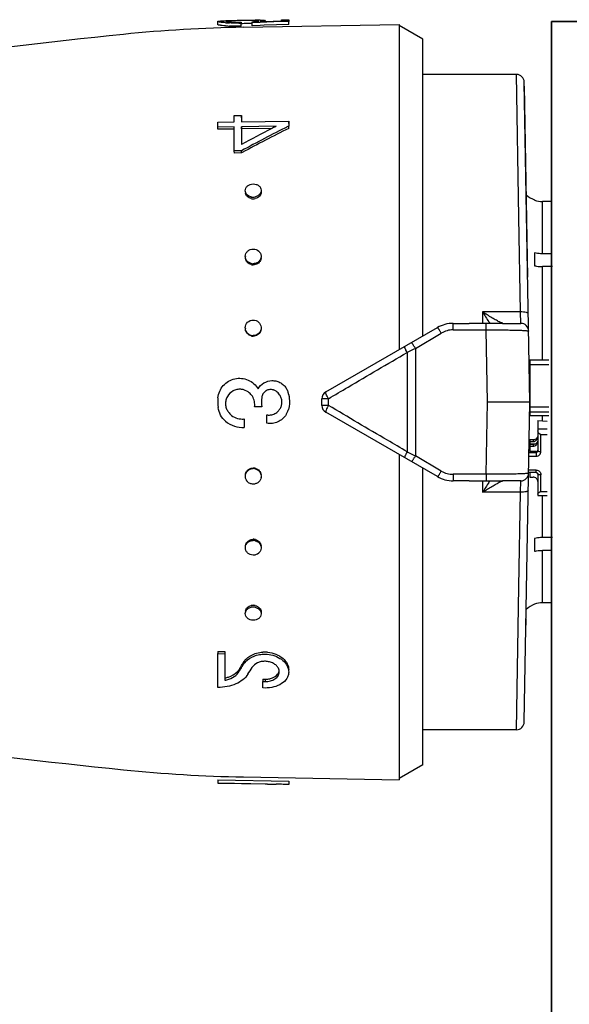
# Model space of a CAD drawing. Header units: millimetres. Extents: x 1279 to 58476, y -6899 to 74987.
# Tile 124 of 157: x 34544 to 34579, y -5967 to -5905. Entities that reach past the tile are written whole.
import ezdxf

# ---------------------------------------------------------------- set-up
doc = ezdxf.new("R2010")
doc.units = ezdxf.units.MM
doc.layers.add('UT_ZAŘÍZENÍ - OT', color=3, linetype='Continuous', lineweight=35)

msp = doc.modelspace()

# ---------------------------------------------------------------- linework, layer by layer
at = {"color": 0, "linetype": 'Continuous'}
for p, q in [((34556.843, -5905.133), (34556.84, -5904.934)), ((34557.476, -5904.887), (34557.491, -5904.887)), ((34557.491, -5904.887), (34557.503, -5904.887)), ((34557.492, -5904.946), (34557.491, -5904.9)), ((34558.405, -5904.873), (34558.283, -5904.875)), ((34558.329, -5904.973), (34558.329, -5905.036)), ((34558.333, -5905.234), (34558.329, -5905.036)), ((34558.406, -5905.073), (34558.331, -5905.075)), ((34558.475, -5905.297), (34568.343, -5905.125)), ((34559.017, -5905.067), (34558.986, -5905.067)), ((34559.015, -5905.007), (34559.015, -5904.954)), ((34559.445, -5904.991), (34559.015, -5905.007)), ((34559.019, -5905.205), (34559.015, -5905.007)), ((34559.239, -5904.934), (34559.238, -5904.87)), ((34559.532, -5904.988), (34559.445, -5904.991)), ((34559.527, -5904.939), (34559.83, -5904.929)), ((34560.823, -5904.942), (34559.532, -5904.988)), ((34559.676, -5904.934), (34559.676, -5904.919)), ((34561.342, -5905.124), (34559.793, -5905.177)), ((34559.83, -5904.929), (34560.889, -5904.896)), ((34559.839, -5904.876), (34559.84, -5904.929)), ((34560.89, -5904.94), (34560.823, -5904.942)), ((34560.889, -5904.828), (34561.339, -5904.82)), ((34560.889, -5904.896), (34560.889, -5904.828)), ((34561.339, -5904.924), (34560.89, -5904.94)), ((34561.339, -5904.82), (34561.339, -5904.924)), ((34561.342, -5905.124), (34561.339, -5904.924)), ((34568.343, -5905.125), (34568.343, -5925.77)), ((34559.535, -5905.187), (34559.019, -5905.205)), ((34559.793, -5905.177), (34559.535, -5905.187)), ((34569.843, -5906.065), (34568.343, -5905.199)), ((34569.843, -5924.904), (34569.843, -5906.065)), ((34575.789, -5908.299), (34569.843, -5908.299)), ((34575.943, -5917.363), (34575.789, -5908.299)), ((34576.643, -5929.099), (34576.289, -5908.79)), ((34576.505, -5921.165), (34576.293, -5909.039)), ((34556.84, -5911.323), (34557.889, -5911.309)), ((34556.84, -5911.634), (34556.84, -5911.323)), ((34557.889, -5910.904), (34558.339, -5910.898)), ((34557.889, -5911.309), (34557.889, -5910.904)), ((34558.339, -5910.898), (34558.339, -5911.303)), ((34558.343, -5911.048), (34558.339, -5910.898)), ((34558.339, -5911.303), (34561.339, -5911.265)), ((34561.339, -5911.265), (34561.339, -5911.577)), ((34561.342, -5911.412), (34561.339, -5911.265)), ((34557.889, -5911.62), (34556.84, -5911.634)), ((34556.843, -5911.778), (34556.84, -5911.634)), ((34557.893, -5911.765), (34556.843, -5911.778)), ((34557.889, -5913.152), (34557.889, -5911.62)), ((34560.554, -5911.587), (34558.339, -5911.615)), ((34558.339, -5911.615), (34558.339, -5912.734)), ((34558.343, -5911.759), (34558.339, -5911.615)), ((34560.26, -5911.735), (34558.343, -5911.759)), ((34558.343, -5911.759), (34558.343, -5912.616)), ((34560.498, -5911.615), (34560.554, -5911.587)), ((34561.339, -5911.577), (34561.284, -5911.604)), ((34561.342, -5911.721), (34561.339, -5911.577)), ((34558.339, -5913.147), (34557.889, -5913.152)), ((34557.893, -5913.284), (34557.889, -5913.152)), ((34558.343, -5913.279), (34557.893, -5913.284)), ((34558.343, -5913.279), (34558.339, -5913.147)), ((34558.395, -5913.251), (34558.343, -5913.279)), ((34576.943, -5916.263), (34576.943, -5916.276)), ((34577.443, -5919.686), (34577.443, -5916.362)), ((34578.013, -5916.362), (34577.443, -5916.362)), ((34576.045, -5923.374), (34575.943, -5917.363)), ((34576.943, -5919.625), (34576.943, -5920.438)), ((34578.061, -5919.686), (34577.443, -5919.686)), ((34577.443, -5926.424), (34577.443, -5920.499)), ((34578.068, -5920.499), (34577.443, -5920.499)), ((34573.643, -5923.374), (34573.643, -5924.107)), ((34576.045, -5923.374), (34573.643, -5923.374)), ((34576.064, -5924.099), (34576.045, -5923.374)), ((34563.693, -5928.454), (34570.773, -5924.367)), ((34571.773, -5924.514), (34571.773, -5924.099)), ((34571.773, -5924.099), (34572.8, -5924.099)), ((34571.773, -5924.514), (34573.871, -5924.514)), ((34573.871, -5924.514), (34573.87, -5924.106)), ((34573.943, -5929.099), (34573.871, -5924.514)), ((34574.907, -5924.099), (34576.064, -5924.099)), ((34569.377, -5925.687), (34571.023, -5924.718)), ((34569.377, -5925.687), (34569.377, -5932.511)), ((34568.856, -5925.943), (34568.856, -5932.254)), ((34576.643, -5926.424), (34576.643, -5929.947)), ((34576.643, -5926.424), (34577.843, -5926.424)), ((34576.643, -5926.708), (34577.843, -5926.708)), ((34563.443, -5929.31), (34563.443, -5928.887)), ((34563.856, -5929.314), (34563.856, -5928.883)), ((34559.629, -5929.402), (34559.179, -5929.402)), ((34573.871, -5933.684), (34573.943, -5929.099)), ((34576.643, -5929.099), (34573.943, -5929.099)), ((34576.289, -5949.407), (34576.643, -5929.099)), ((34576.643, -5929.405), (34577.843, -5929.405)), ((34558.519, -5930.17), (34558.519, -5930.704)), ((34559.949, -5930.443), (34559.949, -5929.908)), ((34570.773, -5933.831), (34563.693, -5929.743)), ((34576.643, -5929.72), (34577.843, -5929.72)), ((34576.643, -5929.947), (34577.843, -5929.947)), ((34577.443, -5930.29), (34577.443, -5929.947)), ((34577.143, -5930.273), (34577.143, -5932.197)), ((34577.143, -5930.273), (34577.743, -5930.307)), ((34576.597, -5931.714), (34576.603, -5931.391)), ((34577.143, -5930.804), (34577.743, -5930.804)), ((34577.343, -5932.236), (34577.343, -5931.157)), ((34577.343, -5931.157), (34577.743, -5931.157)), ((34576.643, -5931.943), (34576.593, -5931.943)), ((34576.645, -5931.717), (34576.597, -5931.714)), ((34576.597, -5931.747), (34577.006, -5931.747)), ((34576.643, -5931.503), (34576.643, -5931.747)), ((34576.843, -5931.503), (34576.643, -5931.503)), ((34576.643, -5931.6), (34576.843, -5931.6)), ((34576.643, -5931.795), (34576.643, -5932.236)), ((34576.843, -5931.795), (34576.643, -5931.795)), ((34576.643, -5931.893), (34576.843, -5931.893)), ((34576.843, -5931.503), (34576.843, -5931.6)), ((34576.843, -5931.795), (34576.843, -5931.893)), ((34568.343, -5932.428), (34568.343, -5953.073)), ((34571.023, -5933.479), (34569.377, -5932.511)), ((34576.583, -5932.53), (34577.043, -5932.53)), ((34576.587, -5932.295), (34577.043, -5932.295)), ((34576.643, -5932.139), (34576.59, -5932.139)), ((34577.043, -5932.236), (34576.643, -5932.236)), ((34577.043, -5932.236), (34577.043, -5932.53)), ((34569.843, -5952.133), (34569.843, -5933.294)), ((34571.773, -5933.684), (34571.773, -5934.099)), ((34573.871, -5933.684), (34571.773, -5933.684)), ((34573.871, -5933.684), (34573.87, -5934.091)), ((34577.043, -5933.574), (34576.565, -5933.574)), ((34577.043, -5933.413), (34576.568, -5933.413)), ((34576.643, -5933.574), (34576.643, -5933.855)), ((34576.643, -5933.855), (34576.843, -5933.855)), ((34577.043, -5933.574), (34577.043, -5933.413)), ((34577.143, -5933.668), (34577.143, -5935.021)), ((34577.343, -5934.786), (34577.343, -5933.707)), ((34572.8, -5934.099), (34571.773, -5934.099)), ((34573.643, -5934.09), (34573.643, -5934.824)), ((34576.064, -5934.099), (34574.907, -5934.099)), ((34576.045, -5934.824), (34576.064, -5934.099)), ((34576.045, -5934.824), (34573.643, -5934.824)), ((34575.943, -5940.835), (34576.045, -5934.824)), ((34577.143, -5935.021), (34577.743, -5935.021)), ((34577.343, -5934.786), (34577.743, -5934.786)), ((34577.443, -5937.699), (34577.443, -5935.021)), ((34576.943, -5937.759), (34576.943, -5938.573)), ((34578.068, -5937.699), (34577.443, -5937.699)), ((34577.443, -5941.836), (34577.443, -5938.512)), ((34578.061, -5938.512), (34577.443, -5938.512)), ((34575.789, -5949.899), (34575.943, -5940.835)), ((34576.943, -5941.922), (34576.943, -5941.935)), ((34578.013, -5941.836), (34577.443, -5941.836)), ((34576.388, -5943.713), (34576.403, -5942.852)), ((34556.843, -5944.939), (34556.84, -5945.071)), ((34556.84, -5947.213), (34556.84, -5945.071)), ((34556.84, -5945.071), (34557.289, -5945.076)), ((34556.843, -5944.939), (34557.293, -5944.944)), ((34557.293, -5944.944), (34557.289, -5945.076)), ((34557.289, -5945.076), (34557.289, -5946.764)), ((34558.437, -5945.676), (34558.465, -5945.629)), ((34558.465, -5945.629), (34558.461, -5945.766)), ((34558.21, -5946.051), (34558.206, -5946.192)), ((34558.32, -5946.004), (34558.348, -5945.957)), ((34559.693, -5946.696), (34559.689, -5946.843)), ((34559.689, -5947.25), (34559.689, -5946.843)), ((34559.689, -5946.843), (34559.839, -5946.845)), ((34559.693, -5946.696), (34559.843, -5946.698)), ((34559.843, -5946.698), (34559.839, -5946.845)), ((34559.839, -5947.252), (34559.689, -5947.25)), ((34575.789, -5949.899), (34569.843, -5949.899)), ((34569.843, -5952.133), (34568.343, -5952.999)), ((34556.843, -5953.085), (34556.84, -5953.284)), ((34556.84, -5953.296), (34556.84, -5953.284)), ((34556.84, -5953.284), (34561.339, -5953.363)), ((34559.989, -5953.351), (34556.84, -5953.296)), ((34556.843, -5953.085), (34561.342, -5953.163)), ((34558.475, -5952.9), (34568.343, -5953.073)), ((34561.342, -5953.163), (34561.339, -5953.363)), ((34561.342, -5953.173), (34561.339, -5953.373)), ((34559.989, -5953.354), (34559.989, -5953.351)), ((34559.989, -5953.354), (34560.552, -5953.364)), ((34561.339, -5953.363), (34561.339, -5953.373))]:
    msp.add_line(p, q, dxfattribs=at)
for centre, radius, start, end in [((34557.958, -5896.457), 8.577, 265.82558, 266.62577), ((34558.107, -5940.621), 35.74, 91.01238, 91.21551), ((34558.031, -5895.204), 9.833, 266.63176, 267.39596), ((34557.636, -5906.683), 1.789, 94.25337, 94.6326), ((34557.692, -5907.452), 2.559, 93.45872, 94.22835), ((34558.112, -5892.493), 12.544, 270.2757, 270.99142), ((34558.155, -5894.944), 10.03, 270.37671, 270.99382), ((34558.566, -5898.546), 6.424, 274.00652, 274.76218), ((34558.652, -5899.587), 5.379, 274.77014, 275.5791), ((34559.088, -5910.148), 5.28, 88.37447, 89.19799), ((34559.949, -5946.976), 42.126, 90.84632, 91.00332), ((34559.663, -5927.875), 23.023, 90.56986, 90.83886), ((34559.563, -5918.08), 13.227, 90.13111, 90.55891), ((34601.931, -6403.138), 500, 95.86353, 99.2151), ((34560.045, -5995.283), 90, 91, 95.86353), ((34557.959, -5896.607), 8.626, 265.85586, 266.65073), ((34558.032, -5895.336), 9.899, 266.65673, 267.41559), ((34575.789, -5908.799), 0.5, 1.00273, 90.00005), ((34608.628, -6005.538), 105.191, 116.74897, 118.55954), ((34608.172, -6006.202), 105.923, 116.89327, 118.06457), ((34608.364, -6005.916), 105.279, 116.52799, 118.3353), ((34605.26, -6000.515), 99.533, 116.72558, 116.87901), ((34558.932, -5915.779), 0.34, 181.83857, 189.22993), ((34559.263, -5915.769), 0.33, 0.0012, 1.80344), ((34559.085, -5915.508), 0.578, 257.40046, 263.77919), ((34559.089, -5915.611), 0.583, 257.43846, 263.79562), ((34559.084, -5915.519), 0.567, 263.76903, 270.51539), ((34559.088, -5915.622), 0.572, 263.78497, 270.51556), ((34559.083, -5915.509), 0.577, 270.61415, 283.65474), ((34559.086, -5915.612), 0.582, 270.61233, 283.61615), ((34577.443, -5914.849), 1.5, 226.64917, 250.52878), ((34577.445, -5914.852), 1.509, 250.58004, 269.92942), ((34559.004, -5919.849), 0.415, 180.00363, 182.62681), ((34559.175, -5919.919), 0.417, 351.68515, 359.95596), ((34559.088, -5919.785), 0.529, 255.90699, 262.90203), ((34559.091, -5919.854), 0.533, 255.94846, 262.92018), ((34559.086, -5919.8), 0.515, 262.89641, 270.33517), ((34559.09, -5919.868), 0.519, 262.91395, 270.33539), ((34594.426, -5910.852), 24.264, 211.06983, 212.81472), ((34559.06, -5924.384), 0.471, 180.01487, 185.18459), ((34571.773, -5926.099), 2, 90, 120), ((34571.774, -5925.992), 1.479, 90.0293, 120.51258), ((34590.469, -5913.397), 19.559, 212.83138, 213.19135), ((34576.064, -5924.599), 0.5, 0.9973, 89.99995), ((34559.09, -5924.374), 0.505, 254.94557, 262.29746), ((34559.094, -5924.405), 0.509, 254.989, 262.3166), ((34559.088, -5924.39), 0.488, 262.29512, 270.14263), ((34559.091, -5924.421), 0.492, 262.31359, 270.14288), ((34676.938, -6145.06), 244.324, 116.11937, 116.25551), ((34576.544, -5927.254), 0.0994, 313.59217, 359.98031), ((34576.543, -5927.243), 0.301, 284.00989, 289.44256), ((34558.236, -5929.162), 0.878, 79.26214, 86.10486), ((34560.279, -5928.8), 1.078, 27.84061, 34.02965), ((34559.501, -5929.099), 2.661, 174.20363, 187.38301), ((34558.226, -5929.21), 0.927, 73.07928, 79.21627), ((34558.222, -5929.248), 0.963, 41.07571, 50.01192), ((34558.216, -5929.252), 0.97, 32.46127, 41.04427), ((34561.926, -5929.099), 2.316, 172.81682, 187.51949), ((34560.198, -5928.877), 0.576, 71.25318, 78.39725), ((34560.2, -5928.87), 0.569, 63.84048, 71.25521), ((34560.075, -5929.106), 0.836, 39.13046, 49.82845), ((34560.082, -5929.1), 0.828, 29.69129, 39.12926), ((34560.283, -5928.797), 1.073, 21.6663, 27.84286), ((34560.3, -5928.791), 1.054, 15.21143, 21.66816), ((34559.388, -5929.038), 1.999, 11.83461, 15.19202), ((34563.943, -5928.887), 0.5, 120, 180), ((34576.543, -5928.871), 0.3, 70.55401, 72.35353), ((34560.071, -5929.091), 0.841, 320.92395, 328.11089), ((34563.943, -5929.31), 0.5, 180, 240), ((34558.23, -5929.205), 0.893, 214.11402, 220.95302), ((34558.401, -5929.056), 1.119, 220.98571, 227.22441), ((34558.401, -5929.073), 1.104, 269.87405, 276.1358), ((34560.091, -5929.135), 0.785, 259.56156, 266.77563), ((34560.078, -5929.097), 0.831, 307.97112, 320.9467), ((34560.12, -5929.236), 1.247, 328.36326, 330.5708), ((34560.134, -5929.244), 1.23, 330.55262, 339.45926), ((34560.18, -5929.262), 1.181, 339.47291, 345.3977), ((34558.402, -5929.065), 1.644, 229.79423, 274.1007), ((34576.853, -5931.306), 0.29, 325.94596, 359.95559), ((34676.938, -5713.138), 244.324, 243.74449, 243.88063), ((34559.091, -5933.777), 0.493, 81.96974, 89.79318), ((34559.088, -5933.794), 0.51, 74.66061, 81.97306), ((34559.087, -5933.808), 0.489, 81.95126, 89.79291), ((34559.085, -5933.825), 0.507, 74.61727, 81.95392), ((34559.108, -5933.816), 0.481, 352.20997, 354.91531), ((34571.773, -5932.099), 2, 240, 270), ((34571.774, -5932.205), 1.479, 239.48743, 269.97069), ((34576.064, -5933.599), 0.5, 270, 359), ((34577.055, -5933.668), 0.0882, 0.03691, 8.66078), ((34594.348, -5947.297), 24.171, 147.18194, 148.9335), ((34590.811, -5945.023), 19.968, 146.8123, 147.16491), ((34559.086, -5938.399), 0.516, 82.18024, 89.60747), ((34559.089, -5938.331), 0.52, 82.19776, 89.60771), ((34559.083, -5938.416), 0.533, 75.22208, 82.18643), ((34559.087, -5938.347), 0.537, 75.26335, 82.20456), ((34559.088, -5942.583), 0.579, 90.47615, 102.57666), ((34559.087, -5942.566), 0.563, 89.46365, 90.42767), ((34559.087, -5942.577), 0.574, 82.72194, 89.43835), ((34559.085, -5942.592), 0.588, 76.41423, 82.73319), ((34577.443, -5943.349), 1.5, 109.47122, 133.35083), ((34577.445, -5943.345), 1.509, 90.07058, 109.41996), ((34558.932, -5942.419), 0.34, 170.77007, 178.16143), ((34559.084, -5942.685), 0.574, 89.52764, 102.6205), ((34559.084, -5942.68), 0.569, 82.70603, 89.43816), ((34559.082, -5942.694), 0.584, 76.3765, 82.71678), ((34559.263, -5942.428), 0.33, 358.19656, 359.9988), ((34559.82, -5946.923), 1.949, 89.34777, 93.68224), ((34559.82, -5946.954), 1.981, 84.74512, 89.3338), ((34518.916, -5922.047), 46.046, 328.85211, 329.1259), ((34518.067, -5921.88), 46.929, 329.13232, 329.40315), ((34559.33, -5946.281), 1.009, 142.68913, 149.33475), ((34559.425, -5946.353), 1.129, 136.6726, 142.69573), ((34557.341, -5945.505), 1.027, 315.49883, 321.71461), ((34557.419, -5945.567), 0.927, 321.71489, 328.50896), ((34519.79, -5922.911), 44.921, 328.78337, 329.0635), ((34520.268, -5922.865), 44.466, 328.57088, 328.85214), ((34520.535, -5922.984), 44.808, 328.5423, 329.17295), ((34560.281, -5946.223), 0.458, 358.60453, 6.96692), ((34556.905, -5944.895), 1.908, 281.62893, 285.76186), ((34601.931, -5455.059), 500, 260.77609, 264.13647), ((34575.789, -5949.399), 0.5, 270, 359), ((34560.045, -5862.914), 90, 264.13647, 269)]:
    msp.add_arc(centre, radius, start, end, dxfattribs=at)
at = {"color": 0, "linetype": 'Continuous', "extrusion": (0, 0, -1)}
for centre, major_axis, ratio, start_param, end_param in [((34577.343, -5930.922), (0, -0.235), 0.85043, 0, 1.570796), ((34577.343, -5934.943), (0.2, 0), 0.785695, 3.141593, 4.712389)]:
    msp.add_ellipse(centre, major_axis=major_axis, ratio=ratio, start_param=start_param, end_param=end_param, dxfattribs=at)
at = {"color": 0, "linetype": 'Continuous'}
for points, knots in [([(34556.84, -5904.934), (34556.84, -5904.931), (34556.847, -5904.924), (34556.854, -5904.922), (34556.86, -5904.92)], [0, 0, 0, 0, 0.34526, 1, 1, 1, 1]), ([(34557.334, -5905.011), (34557.264, -5905.006), (34557.166, -5904.998), (34557.044, -5904.984), (34556.973, -5904.973), (34556.918, -5904.964), (34556.876, -5904.954), (34556.853, -5904.946), (34556.84, -5904.938), (34556.84, -5904.934)], [0, 0, 0, 0, 0.415889, 0.585993, 0.728367, 0.841268, 0.923827, 0.975949, 1, 1, 1, 1]), ([(34557.335, -5905.21), (34557.266, -5905.205), (34557.168, -5905.197), (34557.047, -5905.183), (34556.976, -5905.173), (34556.921, -5905.163), (34556.88, -5905.153), (34556.856, -5905.146), (34556.843, -5905.137), (34556.843, -5905.133)], [0, 0, 0, 0, 0.416026, 0.586157, 0.728535, 0.841423, 0.923955, 0.976034, 1, 1, 1, 1]), ([(34556.86, -5904.92), (34556.863, -5904.919), (34556.883, -5904.913), (34556.903, -5904.91), (34556.919, -5904.908)], [0, 0, 0, 0, 0.194984, 1, 1, 1, 1]), ([(34556.919, -5904.908), (34556.975, -5904.902), (34557.119, -5904.896), (34557.262, -5904.891), (34557.349, -5904.89)], [0, 0, 0, 0, 0.393124, 1, 1, 1, 1]), ([(34557.491, -5904.9), (34557.476, -5904.902), (34557.451, -5904.904), (34557.417, -5904.908), (34557.396, -5904.913), (34557.384, -5904.917), (34557.382, -5904.92)], [0, 0, 0, 0, 0.402142, 0.703286, 0.901798, 1, 1, 1, 1]), ([(34557.382, -5904.92), (34557.382, -5904.92), (34557.382, -5904.92), (34557.382, -5904.921), (34557.382, -5904.921)], [0, 0, 0, 0, 0.519614, 1, 1, 1, 1]), ([(34557.382, -5904.921), (34557.382, -5904.923), (34557.387, -5904.927), (34557.403, -5904.933), (34557.441, -5904.94), (34557.503, -5904.948), (34557.552, -5904.953), (34557.581, -5904.955)], [0, 0, 0, 0, 0.026104, 0.078509, 0.271488, 0.580502, 1, 1, 1, 1]), ([(34558.283, -5904.875), (34558.144, -5904.878), (34557.895, -5904.883), (34557.646, -5904.89), (34557.537, -5904.897)], [0, 0, 0, 0, 0.5608, 1, 1, 1, 1]), ([(34557.581, -5904.955), (34557.624, -5904.959), (34557.837, -5904.972), (34558.051, -5904.975), (34558.221, -5904.974)], [0, 0, 0, 0, 0.202928, 1, 1, 1, 1]), ([(34558.173, -5905.037), (34558.121, -5905.038), (34557.925, -5905.037), (34557.729, -5905.033), (34557.584, -5905.026)], [0, 0, 0, 0, 0.261385, 1, 1, 1, 1]), ([(34558.984, -5904.867), (34558.94, -5904.867), (34558.747, -5904.868), (34558.554, -5904.871), (34558.405, -5904.873)], [0, 0, 0, 0, 0.228486, 1, 1, 1, 1]), ([(34558.986, -5905.067), (34558.941, -5905.067), (34558.748, -5905.068), (34558.555, -5905.071), (34558.406, -5905.073)], [0, 0, 0, 0, 0.228577, 1, 1, 1, 1]), ([(34559.162, -5904.868), (34559.148, -5904.868), (34559.089, -5904.867), (34559.029, -5904.867), (34558.984, -5904.867)], [0, 0, 0, 0, 0.229978, 1, 1, 1, 1]), ([(34559.175, -5904.941), (34559.213, -5904.937), (34559.279, -5904.93), (34559.355, -5904.919), (34559.4, -5904.91), (34559.422, -5904.904), (34559.435, -5904.899), (34559.441, -5904.894), (34559.441, -5904.892)], [0, 0, 0, 0, 0.416564, 0.727805, 0.840468, 0.923103, 0.975235, 1, 1, 1, 1]), ([(34559.349, -5904.874), (34559.341, -5904.874), (34559.304, -5904.872), (34559.267, -5904.87), (34559.238, -5904.87)], [0, 0, 0, 0, 0.216654, 1, 1, 1, 1]), ([(34559.418, -5904.881), (34559.413, -5904.881), (34559.39, -5904.877), (34559.367, -5904.875), (34559.349, -5904.874)], [0, 0, 0, 0, 0.191517, 1, 1, 1, 1]), ([(34559.441, -5904.892), (34559.441, -5904.889), (34559.431, -5904.884), (34559.424, -5904.883), (34559.418, -5904.881)], [0, 0, 0, 0, 0.306489, 1, 1, 1, 1]), ([(34559.676, -5904.919), (34559.665, -5904.921), (34559.615, -5904.928), (34559.566, -5904.935), (34559.527, -5904.939)], [0, 0, 0, 0, 0.219199, 1, 1, 1, 1]), ([(34559.533, -5904.853), (34559.548, -5904.853), (34559.6, -5904.853), (34559.652, -5904.854), (34559.69, -5904.855)], [0, 0, 0, 0, 0.28218, 1, 1, 1, 1]), ([(34559.839, -5904.876), (34559.839, -5904.88), (34559.821, -5904.889), (34559.793, -5904.897), (34559.74, -5904.909), (34559.699, -5904.916), (34559.676, -5904.919)], [0, 0, 0, 0, 0.080473, 0.272652, 0.58028, 1, 1, 1, 1]), ([(34559.69, -5904.855), (34559.7, -5904.855), (34559.733, -5904.856), (34559.766, -5904.859), (34559.789, -5904.861)], [0, 0, 0, 0, 0.312325, 1, 1, 1, 1]), ([(34559.789, -5904.861), (34559.802, -5904.862), (34559.818, -5904.865), (34559.834, -5904.87), (34559.839, -5904.874), (34559.839, -5904.876)], [0, 0, 0, 0, 0.708486, 0.898996, 1, 1, 1, 1]), ([(34558.333, -5905.234), (34558.268, -5905.235), (34558.019, -5905.238), (34557.77, -5905.233), (34557.586, -5905.225)], [0, 0, 0, 0, 0.261104, 1, 1, 1, 1]), ([(34558.589, -5915.679), (34558.588, -5915.623), (34558.614, -5915.506), (34558.727, -5915.363), (34558.894, -5915.27), (34559.023, -5915.247), (34559.089, -5915.246)], [0, 0, 0, 0, 0.229393, 0.470966, 0.729703, 1, 1, 1, 1]), ([(34558.693, -5915.925), (34558.662, -5915.891), (34558.612, -5915.813), (34558.591, -5915.723), (34558.589, -5915.679)], [0, 0, 0, 0, 0.509651, 1, 1, 1, 1]), ([(34559.089, -5915.246), (34559.153, -5915.245), (34559.278, -5915.265), (34559.442, -5915.349), (34559.556, -5915.483), (34559.587, -5915.594), (34559.589, -5915.648)], [0, 0, 0, 0, 0.270385, 0.528616, 0.769944, 1, 1, 1, 1]), ([(34559.593, -5915.769), (34559.593, -5915.861), (34559.507, -5916.058), (34559.323, -5916.154), (34559.223, -5916.178)], [0, 0, 0, 0, 0.47302, 1, 1, 1, 1]), ([(34559.589, -5915.648), (34559.59, -5915.696), (34559.572, -5915.795), (34559.518, -5915.88), (34559.485, -5915.917)], [0, 0, 0, 0, 0.488775, 1, 1, 1, 1]), ([(34558.962, -5916.18), (34558.872, -5916.16), (34558.704, -5916.081), (34558.61, -5915.915), (34558.597, -5915.833)], [0, 0, 0, 0, 0.524629, 1, 1, 1, 1]), ([(34558.959, -5916.073), (34558.933, -5916.067), (34558.835, -5916.038), (34558.744, -5915.981), (34558.693, -5915.925)], [0, 0, 0, 0, 0.260211, 1, 1, 1, 1]), ([(34559.485, -5915.917), (34559.468, -5915.936), (34559.393, -5916.007), (34559.295, -5916.052), (34559.219, -5916.07)], [0, 0, 0, 0, 0.24218, 1, 1, 1, 1]), ([(34558.589, -5919.849), (34558.589, -5919.788), (34558.617, -5919.665), (34558.728, -5919.509), (34558.895, -5919.407), (34559.024, -5919.382), (34559.089, -5919.381)], [0, 0, 0, 0, 0.241806, 0.488407, 0.741812, 1, 1, 1, 1]), ([(34559.089, -5919.381), (34559.212, -5919.38), (34559.406, -5919.448), (34559.554, -5919.645), (34559.586, -5919.765), (34559.589, -5919.824)], [0, 0, 0, 0, 0.507384, 0.755665, 1, 1, 1, 1]), ([(34558.657, -5920.082), (34558.647, -5920.066), (34558.611, -5920), (34558.592, -5919.924), (34558.59, -5919.868)], [0, 0, 0, 0, 0.253103, 1, 1, 1, 1]), ([(34558.962, -5920.371), (34558.87, -5920.348), (34558.698, -5920.254), (34558.61, -5920.075), (34558.597, -5919.986)], [0, 0, 0, 0, 0.510101, 1, 1, 1, 1]), ([(34558.959, -5920.299), (34558.897, -5920.283), (34558.779, -5920.23), (34558.689, -5920.136), (34558.657, -5920.082)], [0, 0, 0, 0, 0.506643, 1, 1, 1, 1]), ([(34559.55, -5920.022), (34559.521, -5920.088), (34559.429, -5920.211), (34559.292, -5920.278), (34559.219, -5920.297)], [0, 0, 0, 0, 0.492845, 1, 1, 1, 1]), ([(34559.588, -5919.979), (34559.575, -5920.069), (34559.488, -5920.249), (34559.315, -5920.345), (34559.223, -5920.37)], [0, 0, 0, 0, 0.489899, 1, 1, 1, 1]), ([(34559.589, -5919.824), (34559.591, -5919.874), (34559.581, -5919.943), (34559.557, -5920.006), (34559.55, -5920.022)], [0, 0, 0, 0, 0.747031, 1, 1, 1, 1]), ([(34577.443, -5919.686), (34577.401, -5919.686), (34577.232, -5919.681), (34577.065, -5919.656), (34576.943, -5919.625)], [0, 0, 0, 0, 0.252472, 1, 1, 1, 1]), ([(34576.943, -5920.438), (34576.983, -5920.448), (34577.148, -5920.484), (34577.316, -5920.499), (34577.443, -5920.499)], [0, 0, 0, 0, 0.247091, 1, 1, 1, 1]), ([(34558.589, -5924.384), (34558.589, -5924.257), (34558.697, -5923.993), (34558.962, -5923.888), (34559.089, -5923.888)], [0, 0, 0, 0, 0.49811, 1, 1, 1, 1]), ([(34559.089, -5923.888), (34559.21, -5923.887), (34559.46, -5923.979), (34559.577, -5924.219), (34559.587, -5924.339)], [0, 0, 0, 0, 0.501804, 1, 1, 1, 1]), ([(34574.764, -5924.035), (34574.68, -5923.995), (34574.503, -5923.901), (34574.127, -5923.685), (34573.838, -5923.503), (34573.643, -5923.374)], [0, 0, 0, 0, 0.213248, 0.460801, 1, 1, 1, 1]), ([(34576.545, -5923.503), (34576.545, -5923.493), (34576.536, -5923.471), (34576.503, -5923.447), (34576.456, -5923.425), (34576.367, -5923.398), (34576.227, -5923.377), (34576.109, -5923.373), (34576.045, -5923.374)], [0, 0, 0, 0, 0.054454, 0.124226, 0.220024, 0.341181, 0.645763, 1, 1, 1, 1]), ([(34559.572, -5924.509), (34559.549, -5924.592), (34559.46, -5924.749), (34559.302, -5924.838), (34559.219, -5924.861)], [0, 0, 0, 0, 0.49918, 1, 1, 1, 1]), ([(34559.588, -5924.483), (34559.575, -5924.578), (34559.491, -5924.764), (34559.316, -5924.87), (34559.223, -5924.895)], [0, 0, 0, 0, 0.498032, 1, 1, 1, 1]), ([(34571.023, -5924.718), (34571.003, -5924.698), (34570.971, -5924.65), (34570.938, -5924.576), (34570.898, -5924.513), (34570.86, -5924.462), (34570.829, -5924.421), (34570.804, -5924.39), (34570.789, -5924.373), (34570.776, -5924.365), (34570.773, -5924.367)], [0, 0, 0, 0, 0.198142, 0.388892, 0.560134, 0.707991, 0.828678, 0.918542, 0.975091, 1, 1, 1, 1]), ([(34573.87, -5924.106), (34573.691, -5924.108), (34573.334, -5924.107), (34572.977, -5924.099), (34572.8, -5924.099)], [0, 0, 0, 0, 0.502804, 1, 1, 1, 1]), ([(34574.907, -5924.099), (34574.827, -5924.099), (34574.482, -5924.1), (34574.136, -5924.103), (34573.87, -5924.106)], [0, 0, 0, 0, 0.230893, 1, 1, 1, 1]), ([(34573.871, -5924.514), (34574.047, -5924.513), (34574.392, -5924.513), (34574.892, -5924.516), (34575.353, -5924.522), (34575.704, -5924.529), (34575.951, -5924.536), (34576.107, -5924.542), (34576.242, -5924.549), (34576.353, -5924.556), (34576.441, -5924.563), (34576.505, -5924.571), (34576.543, -5924.578), (34576.56, -5924.584), (34576.564, -5924.588), (34576.564, -5924.59)], [0, 0, 0, 0, 0.195605, 0.383531, 0.55643, 0.707585, 0.773165, 0.831259, 0.881323, 0.92293, 0.955723, 0.979458, 0.994025, 0.997954, 1, 1, 1, 1]), ([(34574.842, -5924.07), (34574.836, -5924.068), (34574.81, -5924.057), (34574.784, -5924.044), (34574.764, -5924.035)], [0, 0, 0, 0, 0.229765, 1, 1, 1, 1]), ([(34574.873, -5924.083), (34574.871, -5924.082), (34574.86, -5924.078), (34574.85, -5924.074), (34574.842, -5924.07)], [0, 0, 0, 0, 0.235586, 1, 1, 1, 1]), ([(34574.933, -5924.099), (34574.925, -5924.099), (34574.904, -5924.094), (34574.885, -5924.087), (34574.873, -5924.083)], [0, 0, 0, 0, 0.393757, 1, 1, 1, 1]), ([(34558.962, -5924.896), (34558.879, -5924.874), (34558.722, -5924.787), (34558.633, -5924.632), (34558.61, -5924.55)], [0, 0, 0, 0, 0.50198, 1, 1, 1, 1]), ([(34558.959, -5924.861), (34558.886, -5924.842), (34558.747, -5924.77), (34558.657, -5924.643), (34558.628, -5924.573)], [0, 0, 0, 0, 0.50114, 1, 1, 1, 1]), ([(34568.856, -5925.943), (34568.83, -5925.896), (34568.793, -5925.828), (34568.75, -5925.741), (34568.725, -5925.686), (34568.706, -5925.641), (34568.694, -5925.605), (34568.689, -5925.584), (34568.689, -5925.57), (34568.693, -5925.568)], [0, 0, 0, 0, 0.389691, 0.560136, 0.707341, 0.827183, 0.916538, 0.973346, 1, 1, 1, 1]), ([(34569.377, -5925.687), (34569.347, -5925.637), (34569.304, -5925.565), (34569.248, -5925.476), (34569.211, -5925.42), (34569.181, -5925.376), (34569.157, -5925.344), (34569.14, -5925.325), (34569.132, -5925.318), (34569.128, -5925.317), (34569.127, -5925.317)], [0, 0, 0, 0, 0.387648, 0.559336, 0.708365, 0.829964, 0.920373, 0.976704, 0.992026, 1, 1, 1, 1]), ([(34563.856, -5928.883), (34564.272, -5928.639), (34565.938, -5927.658), (34567.605, -5926.678), (34568.856, -5925.943)], [0, 0, 0, 0, 0.249365, 1, 1, 1, 1]), ([(34556.853, -5928.83), (34556.868, -5928.688), (34556.943, -5928.406), (34557.249, -5927.918), (34557.9, -5927.526), (34558.656, -5927.601), (34559.14, -5927.913), (34559.326, -5928.137), (34559.399, -5928.26)], [0, 0, 0, 0, 0.125806, 0.251598, 0.500158, 0.748611, 0.874302, 1, 1, 1, 1]), ([(34558.295, -5928.286), (34558.212, -5928.28), (34558.042, -5928.293), (34557.724, -5928.409), (34557.47, -5928.658), (34557.347, -5928.974), (34557.321, -5929.23), (34557.368, -5929.482), (34557.443, -5929.636), (34557.491, -5929.706)], [0, 0, 0, 0, 0.124702, 0.249421, 0.497433, 0.62303, 0.748788, 0.874419, 1, 1, 1, 1]), ([(34559.399, -5928.26), (34559.487, -5928.109), (34559.743, -5927.846), (34560.181, -5927.717), (34560.533, -5927.748), (34560.784, -5927.839), (34561.005, -5927.989), (34561.123, -5928.123), (34561.172, -5928.197)], [0, 0, 0, 0, 0.249691, 0.498274, 0.623384, 0.748679, 0.874168, 1, 1, 1, 1]), ([(34559.179, -5929.402), (34559.196, -5929.287), (34559.186, -5929.05), (34559.097, -5928.83), (34559.035, -5928.732)], [0, 0, 0, 0, 0.500135, 1, 1, 1, 1]), ([(34560.314, -5928.312), (34560.237, -5928.296), (34560.075, -5928.297), (34559.854, -5928.396), (34559.69, -5928.576), (34559.637, -5928.731), (34559.627, -5928.809)], [0, 0, 0, 0, 0.248903, 0.498305, 0.748695, 1, 1, 1, 1]), ([(34560.785, -5929.535), (34560.824, -5929.472), (34560.885, -5929.336), (34560.918, -5929.115), (34560.893, -5928.893), (34560.838, -5928.754), (34560.801, -5928.69)], [0, 0, 0, 0, 0.249892, 0.499949, 0.75024, 1, 1, 1, 1]), ([(34561.345, -5928.628), (34561.361, -5928.704), (34561.407, -5929.013), (34561.382, -5929.333), (34561.323, -5929.559)], [0, 0, 0, 0, 0.250786, 1, 1, 1, 1]), ([(34563.856, -5928.883), (34563.828, -5928.883), (34563.774, -5928.884), (34563.696, -5928.884), (34563.625, -5928.884), (34563.564, -5928.885), (34563.52, -5928.885), (34563.491, -5928.886), (34563.474, -5928.886), (34563.462, -5928.886), (34563.451, -5928.886), (34563.447, -5928.888), (34563.443, -5928.887), (34563.443, -5928.887)], [0, 0, 0, 0, 0.203374, 0.394866, 0.56769, 0.716771, 0.837685, 0.88646, 0.926896, 0.958626, 0.981467, 0.99529, 1, 1, 1, 1]), ([(34563.856, -5928.883), (34563.827, -5928.832), (34563.777, -5928.736), (34563.719, -5928.608), (34563.69, -5928.52), (34563.683, -5928.473), (34563.688, -5928.457), (34563.693, -5928.454)], [0, 0, 0, 0, 0.377895, 0.69297, 0.905251, 0.965919, 1, 1, 1, 1]), ([(34557.341, -5930.32), (34557.211, -5930.211), (34556.992, -5929.94), (34556.884, -5929.609), (34556.862, -5929.441)], [0, 0, 0, 0, 0.49938, 1, 1, 1, 1]), ([(34563.856, -5929.314), (34563.828, -5929.314), (34563.774, -5929.314), (34563.696, -5929.314), (34563.625, -5929.313), (34563.564, -5929.313), (34563.52, -5929.312), (34563.491, -5929.312), (34563.474, -5929.312), (34563.462, -5929.311), (34563.451, -5929.311), (34563.447, -5929.31), (34563.443, -5929.311), (34563.443, -5929.31)], [0, 0, 0, 0, 0.203374, 0.394866, 0.56769, 0.716771, 0.837685, 0.88646, 0.926896, 0.958626, 0.981467, 0.99529, 1, 1, 1, 1]), ([(34563.856, -5929.314), (34563.827, -5929.366), (34563.777, -5929.461), (34563.719, -5929.589), (34563.69, -5929.678), (34563.683, -5929.724), (34563.688, -5929.74), (34563.693, -5929.743)], [0, 0, 0, 0, 0.377895, 0.69297, 0.905251, 0.965919, 1, 1, 1, 1]), ([(34568.856, -5932.254), (34568.438, -5932.009), (34566.771, -5931.029), (34565.105, -5930.049), (34563.856, -5929.314)], [0, 0, 0, 0, 0.250578, 1, 1, 1, 1]), ([(34557.64, -5929.878), (34557.742, -5929.972), (34557.982, -5930.124), (34558.261, -5930.176), (34558.399, -5930.176)], [0, 0, 0, 0, 0.500561, 1, 1, 1, 1]), ([(34561.181, -5929.89), (34561.119, -5929.992), (34560.964, -5930.178), (34560.659, -5930.375), (34560.309, -5930.471), (34560.066, -5930.465), (34559.949, -5930.443)], [0, 0, 0, 0, 0.249964, 0.499879, 0.749906, 1, 1, 1, 1]), ([(34560.047, -5929.92), (34560.143, -5929.925), (34560.339, -5929.902), (34560.514, -5929.811), (34560.59, -5929.752)], [0, 0, 0, 0, 0.50069, 1, 1, 1, 1]), ([(34577.143, -5931.209), (34577.143, -5931.247), (34577.127, -5931.325), (34577.06, -5931.422), (34576.961, -5931.488), (34576.882, -5931.503), (34576.843, -5931.503)], [0, 0, 0, 0, 0.247784, 0.496832, 0.747734, 1, 1, 1, 1]), ([(34576.843, -5931.6), (34576.892, -5931.6), (34576.99, -5931.576), (34577.066, -5931.509), (34577.093, -5931.468)], [0, 0, 0, 0, 0.501963, 1, 1, 1, 1]), ([(34577.143, -5931.501), (34577.143, -5931.54), (34577.127, -5931.617), (34577.06, -5931.715), (34576.961, -5931.78), (34576.882, -5931.795), (34576.843, -5931.795)], [0, 0, 0, 0, 0.247784, 0.496832, 0.747734, 1, 1, 1, 1]), ([(34576.843, -5931.893), (34576.882, -5931.893), (34576.961, -5931.878), (34577.06, -5931.812), (34577.127, -5931.715), (34577.143, -5931.637), (34577.143, -5931.599)], [0, 0, 0, 0, 0.252266, 0.503168, 0.752216, 1, 1, 1, 1]), ([(34568.856, -5932.254), (34568.83, -5932.301), (34568.793, -5932.37), (34568.75, -5932.457), (34568.725, -5932.512), (34568.706, -5932.557), (34568.694, -5932.592), (34568.689, -5932.614), (34568.689, -5932.628), (34568.693, -5932.63)], [0, 0, 0, 0, 0.389693, 0.560138, 0.707342, 0.827185, 0.916539, 0.973347, 1, 1, 1, 1]), ([(34569.377, -5932.511), (34569.347, -5932.561), (34569.304, -5932.632), (34569.248, -5932.722), (34569.211, -5932.777), (34569.181, -5932.822), (34569.157, -5932.854), (34569.14, -5932.872), (34569.132, -5932.88), (34569.128, -5932.881), (34569.127, -5932.88)], [0, 0, 0, 0, 0.387648, 0.559336, 0.708365, 0.829964, 0.920373, 0.976704, 0.992026, 1, 1, 1, 1]), ([(34577.043, -5932.236), (34577.055, -5932.236), (34577.079, -5932.232), (34577.11, -5932.214), (34577.133, -5932.186), (34577.14, -5932.163), (34577.142, -5932.151)], [0, 0, 0, 0, 0.251925, 0.502849, 0.751924, 1, 1, 1, 1]), ([(34577.043, -5932.295), (34577.056, -5932.295), (34577.082, -5932.29), (34577.115, -5932.268), (34577.138, -5932.235), (34577.143, -5932.209), (34577.143, -5932.197)], [0, 0, 0, 0, 0.252236, 0.503168, 0.752245, 1, 1, 1, 1]), ([(34577.043, -5932.53), (34577.082, -5932.53), (34577.161, -5932.515), (34577.26, -5932.449), (34577.327, -5932.352), (34577.343, -5932.274), (34577.343, -5932.236)], [0, 0, 0, 0, 0.252255, 0.503168, 0.752226, 1, 1, 1, 1]), ([(34577.143, -5932.197), (34577.143, -5932.2), (34577.146, -5932.204), (34577.152, -5932.208), (34577.162, -5932.214), (34577.179, -5932.219), (34577.203, -5932.225), (34577.233, -5932.23), (34577.28, -5932.234), (34577.317, -5932.236), (34577.343, -5932.236)], [0, 0, 0, 0, 0.040706, 0.069574, 0.105554, 0.199505, 0.321626, 0.468167, 0.634164, 1, 1, 1, 1]), ([(34559.089, -5934.31), (34559.021, -5934.309), (34558.883, -5934.279), (34558.71, -5934.159), (34558.603, -5933.978), (34558.585, -5933.839), (34558.591, -5933.771)], [0, 0, 0, 0, 0.25144, 0.501784, 0.751362, 1, 1, 1, 1]), ([(34558.61, -5933.648), (34558.633, -5933.566), (34558.722, -5933.41), (34558.879, -5933.324), (34558.962, -5933.301)], [0, 0, 0, 0, 0.49802, 1, 1, 1, 1]), ([(34558.628, -5933.624), (34558.657, -5933.555), (34558.747, -5933.427), (34558.886, -5933.356), (34558.959, -5933.336)], [0, 0, 0, 0, 0.49886, 1, 1, 1, 1]), ([(34559.585, -5933.881), (34559.577, -5933.94), (34559.539, -5934.055), (34559.426, -5934.197), (34559.269, -5934.288), (34559.149, -5934.31), (34559.089, -5934.31)], [0, 0, 0, 0, 0.249231, 0.498303, 0.748586, 1, 1, 1, 1]), ([(34559.219, -5933.337), (34559.302, -5933.36), (34559.46, -5933.448), (34559.549, -5933.606), (34559.572, -5933.688)], [0, 0, 0, 0, 0.50082, 1, 1, 1, 1]), ([(34559.223, -5933.302), (34559.316, -5933.328), (34559.491, -5933.433), (34559.575, -5933.62), (34559.588, -5933.714)], [0, 0, 0, 0, 0.501968, 1, 1, 1, 1]), ([(34571.023, -5933.479), (34571.003, -5933.499), (34570.971, -5933.547), (34570.938, -5933.621), (34570.898, -5933.684), (34570.86, -5933.735), (34570.829, -5933.776), (34570.804, -5933.808), (34570.789, -5933.824), (34570.776, -5933.833), (34570.773, -5933.831)], [0, 0, 0, 0, 0.198108, 0.388908, 0.560156, 0.708001, 0.828682, 0.918545, 0.975091, 1, 1, 1, 1]), ([(34576.564, -5933.607), (34576.564, -5933.609), (34576.56, -5933.614), (34576.543, -5933.619), (34576.505, -5933.627), (34576.441, -5933.634), (34576.353, -5933.642), (34576.242, -5933.649), (34576.107, -5933.655), (34575.951, -5933.661), (34575.704, -5933.669), (34575.353, -5933.676), (34574.892, -5933.682), (34574.392, -5933.685), (34574.047, -5933.685), (34573.871, -5933.684)], [0, 0, 0, 0, 0.002046, 0.005975, 0.020542, 0.044277, 0.07707, 0.118677, 0.168741, 0.226835, 0.292415, 0.44357, 0.616469, 0.804395, 1, 1, 1, 1]), ([(34577.143, -5934.149), (34577.143, -5934.11), (34577.127, -5934.033), (34577.06, -5933.935), (34576.961, -5933.87), (34576.882, -5933.855), (34576.843, -5933.855)], [0, 0, 0, 0, 0.247784, 0.496832, 0.747734, 1, 1, 1, 1]), ([(34577.043, -5933.413), (34577.082, -5933.413), (34577.161, -5933.428), (34577.26, -5933.493), (34577.327, -5933.591), (34577.343, -5933.669), (34577.343, -5933.707)], [0, 0, 0, 0, 0.252255, 0.503168, 0.752226, 1, 1, 1, 1]), ([(34577.043, -5933.574), (34577.055, -5933.574), (34577.08, -5933.578), (34577.111, -5933.596), (34577.133, -5933.623), (34577.14, -5933.644), (34577.142, -5933.655)], [0, 0, 0, 0, 0.26767, 0.525516, 0.768461, 1, 1, 1, 1]), ([(34577.143, -5933.668), (34577.143, -5933.671), (34577.146, -5933.675), (34577.152, -5933.68), (34577.162, -5933.685), (34577.179, -5933.69), (34577.203, -5933.696), (34577.233, -5933.701), (34577.28, -5933.706), (34577.317, -5933.707), (34577.343, -5933.707)], [0, 0, 0, 0, 0.040706, 0.069574, 0.105554, 0.199505, 0.321626, 0.468167, 0.634164, 1, 1, 1, 1]), ([(34572.8, -5934.099), (34572.977, -5934.099), (34573.334, -5934.09), (34573.691, -5934.089), (34573.87, -5934.091)], [0, 0, 0, 0, 0.497196, 1, 1, 1, 1]), ([(34573.643, -5934.824), (34573.838, -5934.694), (34574.127, -5934.512), (34574.503, -5934.296), (34574.68, -5934.203), (34574.764, -5934.163)], [0, 0, 0, 0, 0.539199, 0.786752, 1, 1, 1, 1]), ([(34573.87, -5934.091), (34573.962, -5934.092), (34574.307, -5934.096), (34574.653, -5934.099), (34574.907, -5934.099)], [0, 0, 0, 0, 0.264643, 1, 1, 1, 1]), ([(34574.764, -5934.163), (34574.794, -5934.148), (34574.844, -5934.126), (34574.897, -5934.105), (34574.919, -5934.101)], [0, 0, 0, 0, 0.595054, 1, 1, 1, 1]), ([(34574.919, -5934.101), (34574.92, -5934.1), (34574.925, -5934.099), (34574.929, -5934.099), (34574.933, -5934.099)], [0, 0, 0, 0, 0.289793, 1, 1, 1, 1]), ([(34576.545, -5934.695), (34576.545, -5934.704), (34576.536, -5934.727), (34576.503, -5934.75), (34576.456, -5934.772), (34576.367, -5934.8), (34576.227, -5934.82), (34576.109, -5934.825), (34576.045, -5934.824)], [0, 0, 0, 0, 0.054452, 0.124207, 0.219995, 0.341151, 0.645741, 1, 1, 1, 1]), ([(34558.59, -5938.329), (34558.592, -5938.273), (34558.611, -5938.198), (34558.647, -5938.131), (34558.657, -5938.115)], [0, 0, 0, 0, 0.746897, 1, 1, 1, 1]), ([(34558.597, -5938.212), (34558.61, -5938.122), (34558.698, -5937.944), (34558.87, -5937.849), (34558.962, -5937.826)], [0, 0, 0, 0, 0.489899, 1, 1, 1, 1]), ([(34558.657, -5938.115), (34558.689, -5938.062), (34558.779, -5937.967), (34558.897, -5937.914), (34558.959, -5937.899)], [0, 0, 0, 0, 0.493357, 1, 1, 1, 1]), ([(34559.219, -5937.9), (34559.292, -5937.919), (34559.429, -5937.987), (34559.521, -5938.109), (34559.55, -5938.176)], [0, 0, 0, 0, 0.507155, 1, 1, 1, 1]), ([(34559.223, -5937.828), (34559.315, -5937.852), (34559.488, -5937.949), (34559.575, -5938.128), (34559.588, -5938.219)], [0, 0, 0, 0, 0.510101, 1, 1, 1, 1]), ([(34559.55, -5938.176), (34559.557, -5938.191), (34559.581, -5938.255), (34559.591, -5938.323), (34559.589, -5938.374)], [0, 0, 0, 0, 0.252969, 1, 1, 1, 1]), ([(34577.443, -5937.699), (34577.401, -5937.699), (34577.232, -5937.704), (34577.065, -5937.729), (34576.943, -5937.759)], [0, 0, 0, 0, 0.252472, 1, 1, 1, 1]), ([(34559.089, -5938.816), (34559.023, -5938.816), (34558.89, -5938.789), (34558.72, -5938.682), (34558.611, -5938.52), (34558.587, -5938.392), (34558.59, -5938.329)], [0, 0, 0, 0, 0.258416, 0.511779, 0.758272, 1, 1, 1, 1]), ([(34559.589, -5938.374), (34559.586, -5938.433), (34559.554, -5938.552), (34559.406, -5938.75), (34559.212, -5938.817), (34559.089, -5938.816)], [0, 0, 0, 0, 0.244335, 0.492616, 1, 1, 1, 1]), ([(34576.943, -5938.573), (34576.983, -5938.562), (34577.148, -5938.527), (34577.316, -5938.512), (34577.443, -5938.512)], [0, 0, 0, 0, 0.247091, 1, 1, 1, 1]), ([(34558.597, -5942.365), (34558.61, -5942.282), (34558.704, -5942.117), (34558.872, -5942.038), (34558.962, -5942.018)], [0, 0, 0, 0, 0.475371, 1, 1, 1, 1]), ([(34559.223, -5942.02), (34559.323, -5942.044), (34559.507, -5942.139), (34559.593, -5942.336), (34559.593, -5942.428)], [0, 0, 0, 0, 0.52698, 1, 1, 1, 1]), ([(34559.089, -5942.952), (34559.023, -5942.951), (34558.894, -5942.928), (34558.727, -5942.835), (34558.614, -5942.691), (34558.588, -5942.575), (34558.589, -5942.519)], [0, 0, 0, 0, 0.270297, 0.529034, 0.770607, 1, 1, 1, 1]), ([(34558.589, -5942.519), (34558.591, -5942.475), (34558.612, -5942.384), (34558.662, -5942.307), (34558.693, -5942.273)], [0, 0, 0, 0, 0.490349, 1, 1, 1, 1]), ([(34558.693, -5942.273), (34558.71, -5942.255), (34558.785, -5942.185), (34558.883, -5942.142), (34558.959, -5942.125)], [0, 0, 0, 0, 0.241743, 1, 1, 1, 1]), ([(34559.589, -5942.55), (34559.587, -5942.604), (34559.556, -5942.715), (34559.442, -5942.849), (34559.278, -5942.933), (34559.153, -5942.952), (34559.089, -5942.952)], [0, 0, 0, 0, 0.230056, 0.471384, 0.729615, 1, 1, 1, 1]), ([(34559.219, -5942.127), (34559.245, -5942.134), (34559.344, -5942.164), (34559.434, -5942.224), (34559.485, -5942.28)], [0, 0, 0, 0, 0.259523, 1, 1, 1, 1]), ([(34559.485, -5942.28), (34559.518, -5942.318), (34559.572, -5942.403), (34559.59, -5942.502), (34559.589, -5942.55)], [0, 0, 0, 0, 0.511225, 1, 1, 1, 1]), ([(34558.465, -5945.629), (34558.579, -5945.438), (34558.861, -5945.2), (34559.309, -5945.028), (34559.564, -5944.986), (34559.695, -5944.978)], [0, 0, 0, 0, 0.464053, 0.726092, 1, 1, 1, 1]), ([(34558.604, -5945.579), (34558.75, -5945.423), (34559.044, -5945.241), (34559.48, -5945.124), (34559.719, -5945.104), (34559.839, -5945.106)], [0, 0, 0, 0, 0.473959, 0.733478, 1, 1, 1, 1]), ([(34559.839, -5945.106), (34560.007, -5945.108), (34560.338, -5945.153), (34560.782, -5945.342), (34561.126, -5945.627), (34561.269, -5945.878), (34561.306, -5946.004)], [0, 0, 0, 0, 0.276815, 0.541296, 0.783329, 1, 1, 1, 1]), ([(34560.001, -5944.982), (34560.181, -5944.998), (34560.528, -5945.078), (34560.969, -5945.331), (34561.271, -5945.685), (34561.345, -5945.974), (34561.342, -5946.108)], [0, 0, 0, 0, 0.285569, 0.551478, 0.78834, 1, 1, 1, 1]), ([(34560.685, -5946.003), (34560.654, -5945.939), (34560.561, -5945.816), (34560.367, -5945.677), (34560.129, -5945.585), (34559.867, -5945.547), (34559.602, -5945.567), (34559.291, -5945.662), (34559.089, -5945.817), (34559.012, -5945.946)], [0, 0, 0, 0, 0.110355, 0.232071, 0.363298, 0.500079, 0.636986, 0.768855, 1, 1, 1, 1]), ([(34558.757, -5946.368), (34558.674, -5946.504), (34558.442, -5946.755), (34557.982, -5947.023), (34557.433, -5947.183), (34557.04, -5947.216), (34556.84, -5947.213)], [0, 0, 0, 0, 0.219385, 0.461046, 0.724092, 1, 1, 1, 1]), ([(34557.293, -5946.618), (34557.37, -5946.602), (34557.653, -5946.527), (34557.923, -5946.378), (34558.073, -5946.225)], [0, 0, 0, 0, 0.269283, 1, 1, 1, 1]), ([(34557.423, -5946.732), (34557.588, -5946.685), (34557.889, -5946.555), (34558.128, -5946.322), (34558.206, -5946.192)], [0, 0, 0, 0, 0.53047, 1, 1, 1, 1]), ([(34559.839, -5946.845), (34559.954, -5946.846), (34560.176, -5946.82), (34560.468, -5946.696), (34560.68, -5946.496), (34560.737, -5946.318), (34560.739, -5946.234)], [0, 0, 0, 0, 0.288289, 0.554647, 0.788959, 1, 1, 1, 1]), ([(34561.339, -5946.25), (34561.337, -5946.319), (34561.314, -5946.459), (34561.189, -5946.729), (34560.887, -5947.014), (34560.399, -5947.213), (34560.03, -5947.255), (34559.839, -5947.252)], [0, 0, 0, 0, 0.104904, 0.212347, 0.445391, 0.711352, 1, 1, 1, 1]), ([(34559.843, -5946.698), (34559.923, -5946.699), (34560.08, -5946.687), (34560.363, -5946.61), (34560.552, -5946.488), (34560.635, -5946.382)], [0, 0, 0, 0, 0.273822, 0.536871, 1, 1, 1, 1]), ([(34560.635, -5946.382), (34560.647, -5946.365), (34560.693, -5946.3), (34560.723, -5946.224), (34560.734, -5946.167)], [0, 0, 0, 0, 0.259352, 1, 1, 1, 1]), ([(34560.736, -5946.167), (34560.734, -5946.153), (34560.724, -5946.097), (34560.705, -5946.042), (34560.685, -5946.003)], [0, 0, 0, 0, 0.245195, 1, 1, 1, 1]), ([(34561.306, -5946.004), (34561.312, -5946.024), (34561.332, -5946.105), (34561.34, -5946.188), (34561.339, -5946.25)], [0, 0, 0, 0, 0.254201, 1, 1, 1, 1]), ([(34561.339, -5953.373), (34561.186, -5953.371), (34560.924, -5953.367), (34560.662, -5953.366), (34560.552, -5953.364)], [0, 0, 0, 0, 0.581949, 1, 1, 1, 1])]:
    msp.add_open_spline(points, degree=3, knots=knots, dxfattribs=at)
for points in [[(34559.219, -5920.297), (34559.177, -5920.308), (34559.133, -5920.314), (34559.089, -5920.315)], [(34559.223, -5920.37), (34559.181, -5920.381), (34559.137, -5920.387), (34559.093, -5920.387)], [(34558.628, -5924.573), (34558.608, -5924.527), (34558.596, -5924.477), (34558.591, -5924.426)], [(34559.587, -5924.339), (34559.592, -5924.396), (34559.587, -5924.454), (34559.572, -5924.509)], [(34559.219, -5924.861), (34559.177, -5924.872), (34559.133, -5924.878), (34559.089, -5924.879)], [(34559.223, -5924.895), (34559.181, -5924.907), (34559.137, -5924.913), (34559.093, -5924.913)], [(34558.841, -5928.51), (34558.741, -5928.426), (34558.621, -5928.361), (34558.496, -5928.323)], [(34560.615, -5928.466), (34560.565, -5928.424), (34560.51, -5928.388), (34560.451, -5928.359)], [(34558.962, -5933.301), (34559.004, -5933.29), (34559.049, -5933.284), (34559.093, -5933.284)], [(34558.591, -5933.771), (34558.596, -5933.721), (34558.608, -5933.671), (34558.628, -5933.624)], [(34558.959, -5933.336), (34559.001, -5933.325), (34559.045, -5933.319), (34559.089, -5933.319)], [(34559.572, -5933.688), (34559.587, -5933.743), (34559.592, -5933.802), (34559.587, -5933.859)], [(34558.959, -5937.899), (34559.001, -5937.888), (34559.045, -5937.883), (34559.089, -5937.883)], [(34558.962, -5937.826), (34559.004, -5937.816), (34559.049, -5937.81), (34559.093, -5937.81)]]:
    msp.add_open_spline(points, degree=3, dxfattribs=at)
at = {"layer": 'UT_ZAŘÍZENÍ - OT', "linetype": 'Continuous'}
for p, q in [((34578.013, -5904.94), (34578.013, -6404.94)), ((35778.013, -5904.94), (34578.013, -5904.94))]:
    msp.add_line(p, q, dxfattribs=at)

doc.saveas('drawing.dxf')
